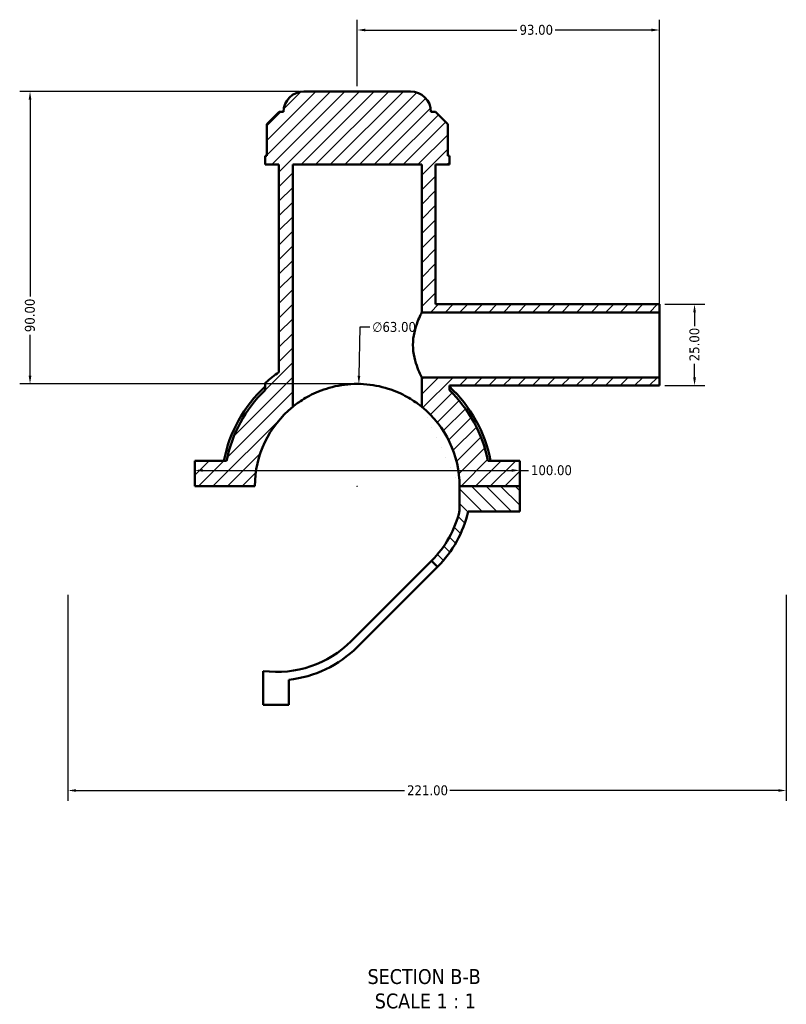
# Model space of a CAD drawing. Header units: millimetres. Extents: x 0 to 898, y -421 to 940.
# Tile 1 of 5: x 289 to 525, y -421 to -118. Entities that reach past the tile are written whole.
import ezdxf

# ---------------------------------------------------------------- set-up
doc = ezdxf.new("R2010")
doc.units = ezdxf.units.MM
for name, color, linetype, lineweight in [('Dimension (ANSI)', 7, 'Continuous', 25), ('Hatch (ANSI)', 7, 'Continuous', 18), ('Symbol (ANSI)', 7, 'Continuous', 25), ('Visible (ANSI)', 7, 'Continuous', 50)]:
    doc.layers.add(name, color=color, linetype=linetype, lineweight=lineweight)
doc.styles.add('Label Text (ANSI)', font='tahoma.ttf')
doc.styles.add('Note Text (ANSI)', font='tahoma.ttf')
doc.dimstyles.new('Default - mm (ANSI)', dxfattribs={"dimtxt": 3.048, "dimasz": 2.5, "dimexe": 3.175, "dimexo": 1.6002, "dimgap": 0.8, "dimtad": 0, "dimtoh": 1, "dimrnd": 1e-08, "dimzin": 4, "dimdsep": 46, "dimtxsty": 'Note Text (ANSI)', "dimcen": 0.09, "dimdle": 10, "dimclrd": 256, "dimclre": 256, "dimclrt": 230, "dimadec": 1, "dimazin": 1, "dimtfac": 1, "dimtofl": 0, "dimtmove": 0, "dimatfit": 3, "dimfxl": 1, "dimtolj": 1, "dimtzin": 4, "dimlwd": -1, "dimlwe": -1, "dimarcsym": 0})

# ---------------------------------------------------------------- blocks, each defined once
blk = doc.blocks.new('*D7')
at = {"layer": 'Defpoints', "color": 0, "transparency": 16777216}
for p in [(393.52, -230.57), (392.54, -293.57)]:
    blk.add_point(p, dxfattribs=at)
at = {"layer": 'Dimension (ANSI)', "transparency": 16777216}
for p, q in [((393.79, -213.14), (393.56, -228.07)), ((396.86, -213.14), (393.79, -213.14)), ((392.94, -262.07), (393.12, -262.07)), ((393.03, -262.16), (393.03, -261.98))]:
    blk.add_line(p, q, dxfattribs=at)
blk.add_solid([(393.14, -228.07), (393.98, -228.08), (393.52, -230.57)], dxfattribs=at)
at = {"layer": 'Dimension (ANSI)', "color": 230, "true_color": 0xff0080, "transparency": 16777216, "insert": (397.66, -211.5), "char_height": 3.048, "attachment_point": 1, "style": 'Note Text (ANSI)'}
blk.add_mtext('\\A1;∅63.00', dxfattribs=at)
blk = doc.blocks.new('*D9')
at = {"layer": 'Defpoints', "color": 0, "transparency": 16777216}
for p in [(376.65, -140.57), (292.37, -230.57), (393.03, -230.57)]:
    blk.add_point(p, dxfattribs=at)
at = {"layer": 'Dimension (ANSI)', "transparency": 16777216}
for p, q in [((375.05, -140.57), (289.19, -140.57)), ((292.37, -143.07), (292.37, -203.71)), ((292.37, -228.07), (292.37, -215.43)), ((391.43, -230.57), (289.19, -230.57))]:
    blk.add_line(p, q, dxfattribs=at)
for points in [[(291.95, -143.07), (292.78, -143.07), (292.37, -140.57)], [(291.95, -228.07), (292.78, -228.07), (292.37, -230.57)]]:
    blk.add_solid(points, dxfattribs=at)
at = {"layer": 'Dimension (ANSI)', "color": 230, "true_color": 0xff0080, "transparency": 16777216, "insert": (290.78, -214.63), "char_height": 3.048, "attachment_point": 1, "rotation": 90, "style": 'Note Text (ANSI)'}
blk.add_mtext('\\A1;90.00', dxfattribs=at)
blk = doc.blocks.new('*D10')
at = {"layer": 'Defpoints', "color": 0, "transparency": 16777216}
for p in [(486.03, -206.07), (486.03, -231.07), (496.81, -231.07)]:
    blk.add_point(p, dxfattribs=at)
at = {"layer": 'Dimension (ANSI)', "transparency": 16777216}
for p, q in [((487.63, -206.07), (499.99, -206.07)), ((496.81, -208.57), (496.81, -212.76)), ((496.81, -228.57), (496.81, -224.39)), ((487.63, -231.07), (499.99, -231.07))]:
    blk.add_line(p, q, dxfattribs=at)
for points in [[(496.39, -208.57), (497.23, -208.57), (496.81, -206.07)], [(496.39, -228.57), (497.23, -228.57), (496.81, -231.07)]]:
    blk.add_solid(points, dxfattribs=at)
at = {"layer": 'Dimension (ANSI)', "color": 230, "true_color": 0xff0080, "transparency": 16777216, "insert": (495.22, -223.59), "char_height": 3.048, "attachment_point": 1, "rotation": 90, "style": 'Note Text (ANSI)'}
blk.add_mtext('\\A1;25.00', dxfattribs=at)
blk = doc.blocks.new('*D11')
at = {"layer": 'Defpoints', "color": 0, "transparency": 16777216}
for p in [(486.03, -121.66), (393.03, -140.57), (486.03, -208.57)]:
    blk.add_point(p, dxfattribs=at)
at = {"layer": 'Dimension (ANSI)', "transparency": 16777216}
for p, q in [((393.03, -138.97), (393.03, -118.49)), ((486.03, -206.97), (486.03, -118.49)), ((395.53, -121.66), (442.17, -121.66)), ((483.53, -121.66), (453.89, -121.66))]:
    blk.add_line(p, q, dxfattribs=at)
for points in [[(395.53, -121.24), (395.53, -122.08), (393.03, -121.66)], [(483.53, -121.24), (483.53, -122.08), (486.03, -121.66)]]:
    blk.add_solid(points, dxfattribs=at)
at = {"layer": 'Dimension (ANSI)', "color": 230, "true_color": 0xff0080, "transparency": 16777216, "insert": (442.97, -120.07), "char_height": 3.048, "attachment_point": 1, "style": 'Note Text (ANSI)'}
blk.add_mtext('\\A1;93.00', dxfattribs=at)
blk = doc.blocks.new('*D12')
at = {"layer": 'Defpoints', "color": 0, "transparency": 16777216}
for p in [(304.03, -293.83), (525.03, -293.83), (525.03, -355.68)]:
    blk.add_point(p, dxfattribs=at)
at = {"layer": 'Dimension (ANSI)', "transparency": 16777216}
for p, q in [((304.03, -295.43), (304.03, -358.85)), ((525.03, -295.43), (525.03, -358.85)), ((306.53, -355.68), (407.57, -355.68)), ((522.53, -355.68), (421.49, -355.68))]:
    blk.add_line(p, q, dxfattribs=at)
for points in [[(306.53, -355.26), (306.53, -356.1), (304.03, -355.68)], [(522.53, -355.26), (522.53, -356.1), (525.03, -355.68)]]:
    blk.add_solid(points, dxfattribs=at)
at = {"layer": 'Dimension (ANSI)', "color": 230, "true_color": 0xff0080, "transparency": 16777216, "insert": (408.37, -354.09), "char_height": 3.048, "attachment_point": 1, "style": 'Note Text (ANSI)'}
blk.add_mtext('\\A1;221.00', dxfattribs=at)
blk = doc.blocks.new('*D13')
at = {"layer": 'Defpoints', "color": 0, "transparency": 16777216}
for p in [(343.03, -257.18), (443.03, -257.18), (443.03, -257.18)]:
    blk.add_point(p, dxfattribs=at)
at = {"layer": 'Dimension (ANSI)', "transparency": 16777216}
for p, q in [((345.53, -257.18), (440.53, -257.18)), ((443.03, -257.18), (445.69, -257.18))]:
    blk.add_line(p, q, dxfattribs=at)
for points in [[(345.53, -256.76), (345.53, -257.6), (343.03, -257.18)], [(440.53, -256.76), (440.53, -257.6), (443.03, -257.18)]]:
    blk.add_solid(points, dxfattribs=at)
at = {"layer": 'Dimension (ANSI)', "color": 230, "true_color": 0xff0080, "transparency": 16777216, "insert": (446.49, -255.59), "char_height": 3.048, "attachment_point": 1, "style": 'Note Text (ANSI)'}
blk.add_mtext('\\A1;100.00', dxfattribs=at)

msp = doc.modelspace()

# ---------------------------------------------------------------- hatches: boundary and pattern name
at = {"layer": 'Hatch (ANSI)'}
h = msp.add_hatch(dxfattribs=at)
h.set_pattern_fill('ANSI31', color=256, scale=25.4, style=0)
h.set_pattern_definition([(45, (0, 0), (-2.245064, 2.245064), [])])
edge = h.paths.add_edge_path()
edge.add_line((343.031, -262.02), (361.531, -262.02))
edge.add_ellipse((393.031, -262.07), major_axis=(-31.5, 0.05), ratio=1, start_angle=309.14107, end_angle=360, ccw=False)
edge.add_line((373.186, -237.608), (373.186, -163.07))
edge.add_line((373.186, -163.07), (412.876, -163.07))
edge.add_line((412.876, -163.07), (412.876, -208.57))
edge.add_line((412.876, -208.57), (486.031, -208.57))
edge.add_line((486.031, -208.57), (486.031, -206.07))
edge.add_line((486.031, -206.07), (417.129, -206.07))
edge.add_line((417.129, -206.07), (417.129, -163.07))
edge.add_line((417.129, -163.07), (421.381, -163.07))
edge.add_line((421.381, -163.07), (421.381, -160.37))
edge.add_line((421.381, -160.37), (420.862, -160.37))
edge.add_line((420.862, -160.37), (420.862, -150.65))
edge.add_line((420.862, -150.65), (417.082, -146.87))
edge.add_line((417.082, -146.87), (415.711, -146.87))
edge.add_ellipse((409.411, -146.87), major_axis=(6.3, 0), ratio=1, start_angle=0, end_angle=90)
edge.add_line((409.411, -140.57), (376.651, -140.57))
edge.add_ellipse((376.651, -146.87), major_axis=(0, 6.3), ratio=1, start_angle=0, end_angle=90)
edge.add_line((370.351, -146.87), (368.98, -146.87))
edge.add_line((368.98, -146.87), (365.2, -150.65))
edge.add_line((365.2, -150.65), (365.2, -160.37))
edge.add_line((365.2, -160.37), (364.681, -160.37))
edge.add_line((364.681, -160.37), (364.681, -163.07))
edge.add_line((364.681, -163.07), (368.934, -163.07))
edge.add_line((368.934, -163.07), (368.934, -226.956))
edge.add_ellipse((393.031, -262.07), major_axis=(-24.097, 35.115), ratio=1, start_angle=0, end_angle=6.89044)
edge.add_spline(control_points=[(364.895, -230.1), (364.859, -230.132), (364.826, -230.168), (364.77, -230.247), (364.747, -230.289), (364.697, -230.41), (364.681, -230.491), (364.681, -230.573)], knot_values=[-0.0536022, -0.0536022, -0.0536022, -0.0536022, -0.0391064, -0.0391064, -0.0246106, -0.0246106, 0, 0, 0, 0], degree=3, periodic=0)
edge.add_line((364.681, -230.573), (364.681, -232.521))
edge.add_ellipse((393.031, -262.07), major_axis=(-28.35, 29.55), ratio=1, start_angle=0, end_angle=35.09945)
edge.add_line((352.846, -254.195), (343.031, -254.195))
edge.add_line((343.031, -254.195), (343.031, -262.02))
edge = h.paths.add_edge_path()
edge.add_line((424.531, -262.02), (443.031, -262.02))
edge.add_line((443.031, -262.02), (443.031, -254.195))
edge.add_line((443.031, -254.195), (433.217, -254.195))
edge.add_ellipse((393.031, -262.07), major_axis=(40.186, 7.875), ratio=1, start_angle=0, end_angle=35.09945)
edge.add_line((421.381, -232.521), (421.381, -231.07))
edge.add_line((421.381, -231.07), (486.031, -231.07))
edge.add_line((486.031, -231.07), (486.031, -228.57))
edge.add_line((486.031, -228.57), (412.876, -228.57))
edge.add_line((412.876, -228.57), (412.876, -237.608))
edge.add_ellipse((393.031, -262.07), major_axis=(19.845, 24.463), ratio=1, start_angle=309.14107, end_angle=360, ccw=False)
h = msp.add_hatch(dxfattribs=at)
h.set_pattern_fill('ANSI31', color=256, scale=25.4, angle=90.00021, style=0)
h.set_pattern_definition([(135.0002, (0, 0), (-2.245056, -2.245072), [])])
edge = h.paths.add_edge_path()
edge.add_line((443.031, -262.02), (424.531, -262.02))
edge.add_line((424.531, -262.02), (424.531, -269.547))
edge.add_ellipse((393.031, -262.07), major_axis=(31.5, -7.477), ratio=1, start_angle=328.35226, end_angle=360, ccw=False)
edge.add_line((415.924, -284.963), (417.762, -286.802))
edge.add_ellipse((393.031, -262.07), major_axis=(24.731, -24.731), ratio=1, start_angle=0, end_angle=32.15579)
edge.add_line((427.131, -269.845), (443.031, -269.845))
edge.add_line((443.031, -269.845), (443.031, -262.02))

# ---------------------------------------------------------------- linework, layer by layer
at = {"layer": 'Visible (ANSI)'}
for p, q in [((409.411, -140.57), (376.651, -140.57)), ((368.98, -146.87), (365.2, -150.65)), ((370.351, -146.87), (368.98, -146.87)), ((417.082, -146.87), (415.711, -146.87)), ((420.862, -150.65), (417.082, -146.87)), ((365.2, -150.65), (365.2, -160.37)), ((420.862, -160.37), (420.862, -150.65)), ((365.2, -160.37), (364.681, -160.37)), ((364.681, -160.37), (364.681, -163.07)), ((421.381, -160.37), (420.862, -160.37)), ((421.381, -163.07), (421.381, -160.37)), ((364.681, -163.07), (368.934, -163.07)), ((368.934, -163.07), (368.934, -226.956)), ((373.186, -237.608), (373.186, -163.07)), ((373.186, -163.07), (412.876, -163.07)), ((412.876, -163.07), (412.876, -208.57)), ((417.129, -206.07), (417.129, -163.07)), ((417.129, -163.07), (421.381, -163.07)), ((412.876, -208.57), (486.031, -208.57)), ((486.031, -206.07), (417.129, -206.07)), ((486.031, -208.57), (486.031, -206.07)), ((486.031, -228.57), (486.031, -208.57)), ((486.031, -228.57), (412.876, -228.57)), ((412.876, -228.57), (412.876, -237.608)), ((486.031, -231.07), (486.031, -228.57)), ((364.681, -230.573), (364.681, -232.521)), ((421.381, -232.521), (421.381, -231.07)), ((421.381, -231.07), (486.031, -231.07)), ((352.846, -254.195), (343.031, -254.195)), ((343.031, -254.195), (343.031, -262.02)), ((443.031, -254.195), (433.217, -254.195)), ((443.031, -262.02), (443.031, -254.195)), ((343.031, -262.02), (361.531, -262.02)), ((424.531, -262.02), (443.031, -262.02)), ((443.031, -262.02), (424.531, -262.02)), ((424.531, -262.02), (424.531, -269.547)), ((443.031, -269.845), (443.031, -262.02)), ((427.131, -269.845), (443.031, -269.845)), ((398.105, -302.782), (415.924, -284.963)), ((417.762, -286.802), (399.943, -304.621)), ((415.924, -284.963), (417.762, -286.802)), ((391.193, -309.694), (398.105, -302.782)), ((399.943, -304.621), (393.031, -311.533)), ((364.131, -329.352), (364.131, -318.907)), ((371.956, -321.585), (371.956, -329.352)), ((371.956, -329.352), (364.131, -329.352))]:
    msp.add_line(p, q, dxfattribs=at)
for centre, radius, start, end in [((376.651, -146.87), 6.3, 90, 180), ((409.411, -146.87), 6.3, 0, 90), ((393.031, -262.07), 42.588, 124.45984, 131.35028), ((393.031, -262.07), 41.769, 132.74472, 169.13259), ((393.031, -262.07), 40.95, 133.81306, 168.91251), ((393.031, -262.07), 41.769, 10.86741, 47.25528), ((393.031, -262.07), 40.95, 11.08749, 46.18694), ((393.031, -262.07), 31.5, 129.05012, 179.90905), ((393.031, -262.07), 31.5, 0.09095, 50.94988), ((393.031, -262.07), 32.375, 315, 346.64774), ((393.031, -262.07), 34.975, 315, 347.15579), ((368.3, -286.802), 32.375, 262.60172, 315), ((368.3, -286.802), 34.975, 276.00049, 315)]:
    msp.add_arc(centre, radius, start, end, dxfattribs=at)
for points, knots in [([(412.876, -208.57), (412.876, -208.57), (412.741, -208.831), (412.254, -209.859), (411.907, -210.626), (411.24, -212.376), (410.871, -213.484), (410.332, -215.938), (410.173, -217.287), (410.173, -218.57)], [4.6143628, 4.6143628, 4.6143628, 4.6143628, 4.9983492, 4.9983492, 5.3823355, 5.3823355, 5.7674097, 5.7674097, 6.1524838, 6.1524838, 6.1524838, 6.1524838]), ([(410.173, -218.57), (410.173, -219.854), (410.332, -221.202), (410.871, -223.657), (411.24, -224.765), (411.907, -226.515), (412.254, -227.282), (412.741, -228.31), (412.876, -228.57), (412.876, -228.57)], [0, 0, 0, 0, 0.3850741, 0.3850741, 0.7701482, 0.7701482, 1.1541346, 1.1541346, 1.5381209, 1.5381209, 1.5381209, 1.5381209]), ([(364.895, -230.1), (364.859, -230.132), (364.826, -230.168), (364.77, -230.247), (364.747, -230.289), (364.697, -230.41), (364.681, -230.491), (364.681, -230.573)], [-0.053602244, -0.053602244, -0.053602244, -0.053602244, -0.039106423, -0.039106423, -0.024610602, -0.024610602, 0, 0, 0, 0]), ([(412.876, -237.608), (412.876, -237.608), (412.747, -237.502), (412.225, -237.092), (411.832, -236.789), (410.811, -236.061), (410.183, -235.636), (408.741, -234.754), (407.928, -234.299), (406.206, -233.442), (405.235, -233.008), (403.106, -232.203), (401.949, -231.833), (399.513, -231.219), (398.232, -230.975), (395.634, -230.651), (394.316, -230.57), (391.746, -230.57), (390.428, -230.651), (387.83, -230.975), (386.55, -231.219), (384.114, -231.833), (382.956, -232.203), (380.827, -233.008), (379.856, -233.442), (378.134, -234.299), (377.321, -234.754), (375.88, -235.636), (375.251, -236.061), (374.23, -236.789), (373.837, -237.092), (373.315, -237.502), (373.186, -237.608), (373.186, -237.608)], [6.1945523, 6.1945523, 6.1945523, 6.1945523, 6.5833108, 6.5833108, 6.9720693, 6.9720693, 7.3608278, 7.3608278, 7.7495863, 7.7495863, 8.1351469, 8.1351469, 8.5207074, 8.5207074, 8.9062679, 8.9062679, 9.2918285, 9.2918285, 9.677389, 9.677389, 10.0629495, 10.0629495, 10.4485101, 10.4485101, 10.8340706, 10.8340706, 11.2228291, 11.2228291, 11.6115876, 11.6115876, 12.0003461, 12.0003461, 12.3891046, 12.3891046, 12.3891046, 12.3891046])]:
    msp.add_open_spline(points, degree=3, knots=knots, dxfattribs=at)

# ---------------------------------------------------------------- texts
at = {"layer": 'Symbol (ANSI)', "char_height": 4.572, "attachment_point": 7, "style": 'Label Text (ANSI)'}
for s, insert in [('SECTION B-B', (396.203, -415.306)), ('SCALE 1 : 1', (398.426, -422.819))]:
    msp.add_mtext(s, dxfattribs=dict(at, insert=insert))

# ---------------------------------------------------------------- dimensions: what is measured, and where the dimension line sits
at = {"layer": 'Dimension (ANSI)'}
for base, p1, p2, angle, override, picture, middle in [((486.031, -121.661), (393.031, -140.57), (486.031, -208.57), 180, {"dimtoh": 0, "dimdec": 2, "dimtp": 0, "dimtm": 0, "dimtdec": 2, "dimatfit": 1}, '*D11', (448.031, -121.661)), ((292.366, -230.571), (376.651, -140.57), (393.031, -230.571), 90, {"dimtoh": 0, "dimdec": 2, "dimtp": 0, "dimtm": 0, "dimtdec": 2, "dimatfit": 1}, '*D9', (292.366, -209.571)), ((496.811, -231.07), (486.031, -206.07), (486.031, -231.07), 90, {"dimtoh": 0, "dimdec": 2, "dimtp": 0, "dimtm": 0, "dimtdec": 2, "dimatfit": 1}, '*D10', (496.811, -218.57)), ((443.031, -257.181), (343.031, -257.181), (443.031, -257.181), 180, {"dimtoh": 0, "dimdec": 2, "dimse1": 1, "dimse2": 1, "dimtp": 0, "dimtm": 0, "dimtdec": 2, "dimatfit": 2}, '*D13', (452.531, -257.181)), ((525.031, -355.679), (304.031, -293.831), (525.031, -293.831), 180, {"dimtoh": 0, "dimdec": 2, "dimtp": 0, "dimtm": 0, "dimtdec": 2, "dimatfit": 1}, '*D12', (414.531, -355.679))]:
    dim = msp.add_linear_dim(base=base, p1=p1, p2=p2, angle=angle, dimstyle='Default - mm (ANSI)', override=override, dxfattribs=at)
    dim.commit()
    dim.dimension.update_dxf_attribs({"geometry": picture, "text_midpoint": middle, "dimtype": 160})
dim = msp.add_diameter_dim_2p(p1=(392.542, -293.568), p2=(393.52, -230.574), dimstyle='Default - mm (ANSI)', override={"dimtih": 1, "dimdec": 2, "dimlfac": 0.99998, "dimtp": 0, "dimtm": 0, "dimtdec": 2}, dxfattribs=at)
dim.commit()
dim.dimension.update_dxf_attribs({"geometry": '*D7', "text_midpoint": (404.352, -213.143), "dimtype": 163})

doc.saveas('drawing.dxf')
